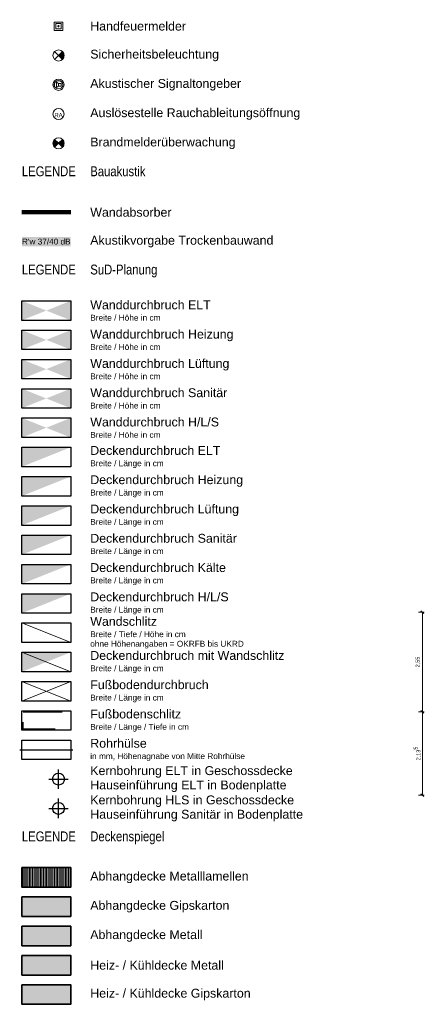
# Model space of a CAD drawing. Header units: metres. Extents: x -49 to 152, y -127 to 99.
# Tile 5 of 177: x 12 to 22, y -51 to -26. Entities that reach past the tile are written whole.
import ezdxf

# ---------------------------------------------------------------- set-up
doc = ezdxf.new("R2010")
doc.units = ezdxf.units.M
doc.header["$PDMODE"] = 1
doc.header["$PDSIZE"] = -2
doc.linetypes.add('gestrichelt - 01', pattern=[1.9999999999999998, 0.9999999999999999, -0.9999999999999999])
doc.linetypes.add('ISO-04 Lang gestrichelt punktiert', pattern=[7.747, 6.095999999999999, -0.7620000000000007, 0.1270000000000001, -0.7620000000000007])
doc.layers.get('0').update_dxf_attribs({"lineweight": 25})
for name, color, linetype, lineweight in [('030_Sonnenschutzarbeiten-BLENDSCHUTZ', 7, 'Continuous', 5), ('_Legende (2D)', 7, 'Continuous', 9), ('_OG 3 - DS (2D)', 7, 'Continuous', 9), ('AV1-Akustikvorgaben-Trennwände', 7, 'Continuous', 5), ('AV1-Brandschutzkonzept-Brandschutzkonzept', 7, 'Continuous', 5), ('Keine', 7, 'Continuous', 9)]:
    doc.layers.add(name, color=color, linetype=linetype, lineweight=lineweight)
doc.layers.add('031_Metallbauarbeiten-350 Lamellendecke DS', color=7, linetype='Continuous', lineweight=35, true_color=0x666666)
doc.layers.add('AV1-Innenwandoberflächen-Akustikabsorber', color=7, linetype='Continuous', lineweight=100, true_color=0xc500dd)
doc.layers.get('0').freeze()
doc.styles.add('Arial', font='arial.ttf')
doc.styles.add('Arial Narrow', font='ARIALN.TTF')
doc.dimstyles.new('COE 50', dxfattribs={"dimtxt": 100.8723958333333, "dimasz": 0.0014138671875, "dimexe": 0.001, "dimexo": 0.009999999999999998, "dimgap": 0.001, "dimtad": 1, "dimdec": 3, "dimtxsty": 'Arial', "dimblk": 'VW_SLASH-3', "dimblk1": 'VW_SLASH-3', "dimblk2": 'VW_SLASH-3', "dimcen": 0, "dimadec": 3, "dimazin": 0, "dimtfac": 0.8, "dimtdec": 3, "dimtix": 1, "dimtmove": 0, "dimatfit": 0, "dimldrblk": 'VW_SLASH-2', "dimfxl": 0.002, "dimfxlon": 1, "dimfrac": 2, "dimtolj": 1, "dimarcsym": 0})

# ---------------------------------------------------------------- blocks, each defined once
blk = doc.blocks.new('VW_SLASH-3')
at = {"color": 0, "linetype": 'ByBlock', "lineweight": -2, "transparency": 16777216}
blk.add_line((0, 0), (-1, 0), dxfattribs=at)
at = {"color": 0, "linetype": 'Continuous', "lineweight": 15, "transparency": 16777216, "flags": 128}
blk.add_lwpolyline([(0.5000919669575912, 0.5000919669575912), (-0.5000919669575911, -0.5000919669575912)], dxfattribs=at)
blk = doc.blocks.new('*D64')
at = {"layer": '030_Sonnenschutzarbeiten-BLENDSCHUTZ', "color": 0, "lineweight": -2}
for p, q in [((21.83575468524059, -41.29200000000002), (21.98575468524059, -41.29200000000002)), ((21.93575468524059, -43.77130664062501), (21.93575468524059, -41.36269335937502)), ((21.83575468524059, -43.84200000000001), (21.98575468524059, -43.84200000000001))]:
    blk.add_line(p, q, dxfattribs=at)
at = {"layer": 'Defpoints', "color": 0}
for p in [(21.55625000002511, -41.29200000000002), (21.93575468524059, -41.29200000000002), (21.74124761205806, -43.84200000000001)]:
    blk.add_point(p, dxfattribs=at)
at = {"layer": '030_Sonnenschutzarbeiten-BLENDSCHUTZ', "color": 0, "lineweight": -2, "xscale": 0.070693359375, "yscale": 0.070693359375, "zscale": 0.070693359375}
for p, rotation in [((21.93575468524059, -41.29200000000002), 90), ((21.93575468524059, -43.84200000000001), 270)]:
    blk.add_blockref('VW_SLASH-3', p, dxfattribs=dict(at, rotation=rotation))
at = {"layer": '030_Sonnenschutzarbeiten-BLENDSCHUTZ', "color": 0, "lineweight": 13, "insert": (21.8251349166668, -42.56700000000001), "char_height": 0.1008723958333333, "attachment_point": 5, "rotation": 90, "style": 'Arial'}
blk.add_mtext('\\A1;2,55', dxfattribs=at)
blk = doc.blocks.new('VW_SLASH-2')
at = {"color": 0, "linetype": 'ByBlock', "lineweight": -2, "transparency": 16777216}
blk.add_line((0, 0), (-1, 0), dxfattribs=at)
at = {"color": 0, "linetype": 'Continuous', "lineweight": 15, "transparency": 16777216, "flags": 128}
blk.add_lwpolyline([(0.5000534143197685, 0.5000534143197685), (-0.5000534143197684, -0.5000534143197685)], dxfattribs=at)
blk = doc.blocks.new('*D65')
at = {"layer": '030_Sonnenschutzarbeiten-BLENDSCHUTZ', "color": 0, "lineweight": -2}
for p, q in [((21.83575468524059, -43.84200000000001), (21.98575468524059, -43.84200000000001)), ((21.93575468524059, -45.90670590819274), (21.93575468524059, -43.91269335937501)), ((21.83575468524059, -45.97739926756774), (21.98575468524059, -45.97739926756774))]:
    blk.add_line(p, q, dxfattribs=at)
at = {"layer": 'Defpoints', "color": 0}
for p in [(21.74124761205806, -43.84200000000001), (21.93575468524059, -43.84200000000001), (21.74124761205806, -45.97739926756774)]:
    blk.add_point(p, dxfattribs=at)
at = {"layer": '030_Sonnenschutzarbeiten-BLENDSCHUTZ', "color": 0, "lineweight": -2, "xscale": 0.070693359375, "yscale": 0.070693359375, "zscale": 0.070693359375}
for p, rotation in [((21.93575468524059, -43.84200000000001), 90), ((21.93575468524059, -45.97739926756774), 270)]:
    blk.add_blockref('VW_SLASH-3', p, dxfattribs=dict(at, rotation=rotation))
at = {"layer": '030_Sonnenschutzarbeiten-BLENDSCHUTZ', "color": 0, "lineweight": 13, "insert": (21.80835725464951, -44.90969963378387), "char_height": 0.1008723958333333, "attachment_point": 5, "rotation": 90, "style": 'Arial'}
blk.add_mtext('\\A1;2,13\\S5^ ;', dxfattribs=at)
blk = doc.blocks.new('Group-914')
at = {"color": 255}
blk.add_wipeout([(12.517011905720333, -26.390487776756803), (12.731388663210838, -26.390487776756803), (12.731388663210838, -26.176111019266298), (12.517011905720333, -26.176111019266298)], dxfattribs=at).dxf.layer = 'AV1-Brandschutzkonzept-Brandschutzkonzept'
at = {"layer": 'AV1-Brandschutzkonzept-Brandschutzkonzept', "color": 1, "true_color": 0xff0000, "flags": 128}
blk.add_lwpolyline([(12.51701190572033, -26.3904877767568), (12.73138866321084, -26.3904877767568), (12.73138866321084, -26.17611101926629), (12.51701190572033, -26.17611101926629)], close=True, dxfattribs=at)
at = {"color": 255}
blk.add_wipeout([(12.5572075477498, -26.35029213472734), (12.691193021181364, -26.35029213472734), (12.691193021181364, -26.21630666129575), (12.5572075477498, -26.21630666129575)], dxfattribs=at).dxf.layer = 'AV1-Brandschutzkonzept-Brandschutzkonzept'
at = {"layer": 'AV1-Brandschutzkonzept-Brandschutzkonzept', "color": 1, "true_color": 0xff0000, "flags": 128}
blk.add_lwpolyline([(12.5572075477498, -26.35029213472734), (12.69119302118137, -26.35029213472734), (12.69119302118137, -26.21630666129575), (12.5572075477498, -26.21630666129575)], close=True, dxfattribs=at)
at = {"color": 255, "lineweight": 5}
blk.add_wipeout([(12.60919391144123, -26.283299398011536), (12.609482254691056, -26.286226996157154), (12.610336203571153, -26.28904208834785), (12.611722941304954, -26.291636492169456), (12.613589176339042, -26.293910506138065), (12.615863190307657, -26.295776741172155), (12.618457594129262, -26.29716347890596), (12.621272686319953, -26.298017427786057), (12.624200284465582, -26.298305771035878), (12.62712788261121, -26.298017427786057), (12.6299429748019, -26.29716347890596), (12.632537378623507, -26.295776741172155), (12.634811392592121, -26.293910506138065), (12.636677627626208, -26.291636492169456), (12.638064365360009, -26.28904208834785), (12.638918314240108, -26.286226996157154), (12.639206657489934, -26.283299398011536), (12.638918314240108, -26.280371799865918), (12.638064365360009, -26.277556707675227), (12.636677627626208, -26.27496230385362), (12.634811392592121, -26.272688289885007), (12.632537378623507, -26.27082205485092), (12.6299429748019, -26.269435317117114), (12.62712788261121, -26.26858136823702), (12.624200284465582, -26.268293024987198), (12.621272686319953, -26.26858136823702), (12.618457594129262, -26.269435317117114), (12.615863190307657, -26.27082205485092), (12.613589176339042, -26.272688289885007), (12.611722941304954, -26.27496230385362), (12.610336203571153, -26.277556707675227), (12.609482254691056, -26.280371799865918)], dxfattribs=at).dxf.layer = 'AV1-Brandschutzkonzept-Brandschutzkonzept'
at = {"layer": 'AV1-Brandschutzkonzept-Brandschutzkonzept', "color": 1, "lineweight": 5, "true_color": 0xff0000, "flags": 128}
blk.add_lwpolyline([(12.60919391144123, -26.28329939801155, 0.4142135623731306), (12.6242002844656, -26.29830577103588, 0.414213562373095), (12.63920665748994, -26.28329939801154, 0.4142135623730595), (12.62420028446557, -26.2682930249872, 0.414213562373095)], format="xyb", close=True, dxfattribs=at)
blk = doc.blocks.new('Group-915')
at = {"color": 255, "linetype": 'Continuous', "lineweight": 9, "transparency": 33554687}
blk.add_wipeout([(12.767057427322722, -27.033299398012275), (12.725215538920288, -27.134314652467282), (12.624200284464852, -27.176156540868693), (12.523185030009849, -27.13431465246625), (12.48134314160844, -27.033299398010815), (12.523185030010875, -26.932284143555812), (12.62420028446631, -26.8904422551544), (12.725215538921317, -26.932284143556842)], dxfattribs=at).dxf.layer = 'AV1-Brandschutzkonzept-Brandschutzkonzept'
at = {"layer": 'AV1-Brandschutzkonzept-Brandschutzkonzept', "linetype": 'Continuous', "lineweight": 0, "transparency": 33554687}
h = blk.add_hatch(color=92, dxfattribs=at)
edge = h.paths.add_edge_path()
edge.add_line((12.62420028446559, -27.03329939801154), (12.72521553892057, -27.13431465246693))
edge.add_arc((12.62420028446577, -27.03329939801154), 0.1428571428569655, 314.9999999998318, 405.0000000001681)
edge.add_line((12.72521553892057, -26.93228414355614), (12.62420028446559, -27.03329939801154))
at = {"layer": 'AV1-Brandschutzkonzept-Brandschutzkonzept', "color": 92, "linetype": 'Continuous', "lineweight": 9, "transparency": 33554687}
for p, q in [((12.52318503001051, -27.13431465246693), (12.72521553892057, -26.93228414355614)), ((12.72521553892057, -27.13431465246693), (12.52318503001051, -26.93228414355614))]:
    blk.add_line(p, q, dxfattribs=at)
at = {"layer": 'AV1-Brandschutzkonzept-Brandschutzkonzept', "color": 92, "linetype": 'Continuous', "lineweight": 9, "transparency": 33554687, "flags": 128}
blk.add_lwpolyline([(12.62420028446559, -27.03329939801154), (12.72521553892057, -27.13431465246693, 0.4142135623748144), (12.72521553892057, -26.93228414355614)], format="xyb", close=True, dxfattribs=at)
at = {"layer": 'AV1-Brandschutzkonzept-Brandschutzkonzept', "color": 92, "linetype": 'Continuous', "lineweight": 9, "transparency": 33554687}
blk.add_circle((12.62420028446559, -27.03329939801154), 0.1428571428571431, dxfattribs=at)
blk = doc.blocks.new('Group-916')
at = {"color": 255, "linetype": 'Continuous', "lineweight": 9, "transparency": 33554687}
blk.add_wipeout([(12.767057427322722, -27.783299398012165), (12.725215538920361, -27.8843146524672), (12.624200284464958, -27.92615654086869), (12.52318503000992, -27.88431465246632), (12.48134314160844, -27.78329939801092), (12.523185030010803, -27.682284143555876), (12.624200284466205, -27.640442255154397), (12.725215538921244, -27.682284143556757)], dxfattribs=at).dxf.layer = 'AV1-Brandschutzkonzept-Brandschutzkonzept'
at = {"layer": 'AV1-Brandschutzkonzept-Brandschutzkonzept', "color": 1, "linetype": 'Continuous', "lineweight": 9, "true_color": 0xff0000, "transparency": 33554687}
blk.add_circle((12.62420028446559, -27.78329939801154), 0.1428571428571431, dxfattribs=at)
at = {"color": 255, "linetype": 'Continuous', "lineweight": 9, "transparency": 33554687}
blk.add_wipeout([(12.727393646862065, -27.754477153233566), (12.717549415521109, -27.83588771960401), (12.653022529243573, -27.886492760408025), (12.57161196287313, -27.876648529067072), (12.521006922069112, -27.812121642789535), (12.530851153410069, -27.730711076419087), (12.595378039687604, -27.680106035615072), (12.676788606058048, -27.689950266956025)], dxfattribs=at).dxf.layer = 'AV1-Brandschutzkonzept-Brandschutzkonzept'
at = {"layer": 'AV1-Brandschutzkonzept-Brandschutzkonzept', "color": 1, "linetype": 'Continuous', "lineweight": 9, "true_color": 0xff0000, "transparency": 33554687}
blk.add_circle((12.62420028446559, -27.78329939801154), 0.1071428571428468, dxfattribs=at)
at = {"color": 255, "linetype": 'Continuous', "lineweight": 9, "transparency": 33554687}
blk.add_wipeout([(12.62420028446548, -27.74921587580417), (12.69236732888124, -27.74921587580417), (12.69236732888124, -27.817382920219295), (12.62420028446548, -27.817382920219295)], dxfattribs=at).dxf.layer = 'AV1-Brandschutzkonzept-Brandschutzkonzept'
at = {"layer": 'AV1-Brandschutzkonzept-Brandschutzkonzept', "color": 1, "linetype": 'Continuous', "lineweight": 9, "true_color": 0xff0000, "transparency": 33554687, "flags": 128}
blk.add_lwpolyline([(12.62420028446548, -27.74921587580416), (12.69236732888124, -27.74921587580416), (12.69236732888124, -27.81738292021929), (12.62420028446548, -27.81738292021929)], close=True, dxfattribs=at)
at = {"color": 255, "linetype": 'Continuous', "lineweight": 9, "transparency": 33554687}
blk.add_wipeout([(12.624200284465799, -27.7492158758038), (12.573075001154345, -27.715132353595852), (12.57307500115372, -27.85146644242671), (12.624200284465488, -27.817382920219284)], dxfattribs=at).dxf.layer = 'AV1-Brandschutzkonzept-Brandschutzkonzept'
at = {"layer": 'AV1-Brandschutzkonzept-Brandschutzkonzept', "color": 1, "linetype": 'Continuous', "lineweight": 9, "true_color": 0xff0000, "transparency": 33554687, "flags": 128}
blk.add_lwpolyline([(12.6242002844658, -27.7492158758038), (12.57307500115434, -27.71513235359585), (12.57307500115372, -27.85146644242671), (12.62420028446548, -27.81738292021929)], close=True, dxfattribs=at)
blk = doc.blocks.new('Group-917')
at = {"layer": 'AV1-Brandschutzkonzept-Brandschutzkonzept', "color": 7}
blk.add_blockref('Group-916', (0, 0), dxfattribs=at)
blk = doc.blocks.new('Group-918')
at = {"color": 255, "linetype": 'Continuous', "lineweight": 9, "transparency": 33554687}
blk.add_wipeout([(12.767057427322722, -28.53329939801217), (12.725215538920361, -28.634314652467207), (12.624200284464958, -28.676156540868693), (12.52318503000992, -28.634314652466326), (12.48134314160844, -28.533299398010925), (12.523185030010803, -28.43228414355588), (12.624200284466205, -28.3904422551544), (12.725215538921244, -28.43228414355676)], dxfattribs=at).dxf.layer = 'AV1-Brandschutzkonzept-Brandschutzkonzept'
at = {"layer": 'AV1-Brandschutzkonzept-Brandschutzkonzept', "color": 1, "linetype": 'Continuous', "lineweight": 9, "true_color": 0xff0000, "transparency": 33554687}
blk.add_circle((12.62420028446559, -28.53329939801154), 0.1428571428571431, dxfattribs=at)
at = {"layer": 'AV1-Brandschutzkonzept-Brandschutzkonzept', "insert": (12.62420028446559, -28.61523298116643), "char_height": 0.1080004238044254, "attachment_point": 8, "line_spacing_factor": 0.9681279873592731, "style": 'Arial'}
blk.add_mtext('RA', dxfattribs=at)
blk = doc.blocks.new('Group-919')
at = {"layer": 'AV1-Brandschutzkonzept-Brandschutzkonzept', "color": 7}
blk.add_blockref('Group-918', (0, 0), dxfattribs=at)
blk = doc.blocks.new('Group-920')
at = {"color": 255, "linetype": 'Continuous', "lineweight": 9, "transparency": 33554687}
blk.add_wipeout([(12.767057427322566, -29.28329939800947), (12.725215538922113, -29.384314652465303), (12.624200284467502, -29.426156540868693), (12.523185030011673, -29.384314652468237), (12.48134314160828, -29.28329939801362), (12.523185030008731, -29.182284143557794), (12.624200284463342, -29.1404422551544), (12.725215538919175, -29.182284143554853)], dxfattribs=at).dxf.layer = 'AV1-Brandschutzkonzept-Brandschutzkonzept'
at = {"layer": 'AV1-Brandschutzkonzept-Brandschutzkonzept', "linetype": 'Continuous', "lineweight": 0, "true_color": 0xff0000, "transparency": 33554687}
h = blk.add_hatch(color=1, dxfattribs=at)
edge = h.paths.add_edge_path()
edge.add_line((12.62420028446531, -29.28329939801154), (12.52318503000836, -29.38431465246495))
edge.add_arc((12.62420028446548, -29.28329939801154), 0.1428571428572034, 134.9999999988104, 224.9999999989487, ccw=False)
edge.add_line((12.52318503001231, -29.18228414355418), (12.62420028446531, -29.28329939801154))
h = blk.add_hatch(color=1, dxfattribs=at)
edge = h.paths.add_edge_path()
edge.add_line((12.62420028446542, -29.28329939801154), (12.72521553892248, -29.38431465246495))
edge.add_arc((12.62420028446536, -29.28329939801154), 0.1428571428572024, 315.0000000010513, 405.0000000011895)
edge.add_line((12.72521553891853, -29.18228414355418), (12.62420028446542, -29.28329939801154))
at = {"layer": 'AV1-Brandschutzkonzept-Brandschutzkonzept', "color": 1, "linetype": 'Continuous', "lineweight": 9, "true_color": 0xff0000, "transparency": 33554687, "flags": 128}
for points in [[(12.62420028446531, -29.28329939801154), (12.52318503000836, -29.38431465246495, -0.4142135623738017), (12.52318503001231, -29.18228414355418)], [(12.62420028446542, -29.28329939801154), (12.72521553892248, -29.38431465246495, 0.4142135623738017), (12.72521553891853, -29.18228414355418)]]:
    blk.add_lwpolyline(points, format="xyb", close=True, dxfattribs=at)
at = {"layer": 'AV1-Brandschutzkonzept-Brandschutzkonzept', "color": 1, "linetype": 'Continuous', "lineweight": 9, "true_color": 0xff0000, "transparency": 33554687}
blk.add_circle((12.62420028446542, -29.28329939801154), 0.1428571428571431, dxfattribs=at)
blk = doc.blocks.new('Group-984')
at = {"layer": 'Keine', "color": 212, "linetype": 'Continuous'}
for points in [[(11.68670028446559, -33.81671449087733), (12.31170028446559, -33.56671449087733), (11.68670028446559, -33.31671449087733)], [(12.31170028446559, -33.56671449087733), (12.93670028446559, -33.31671449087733), (12.93670028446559, -33.81671449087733)]]:
    blk.add_solid(points, dxfattribs=at)
blk = doc.blocks.new('Group-985')
at = {"layer": 'Keine', "color": 212, "linetype": 'Continuous'}
blk.add_solid([(11.68670028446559, -37.56671449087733), (12.93670028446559, -37.06671449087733), (11.68670028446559, -37.06671449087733)], dxfattribs=at)
blk = doc.blocks.new('Group-986')
at = {"layer": 'Keine', "color": 212, "lineweight": 9, "flags": 128}
blk.add_lwpolyline([(12.93670028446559, -42.06671449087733), (11.68670028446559, -41.56671449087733), (12.93670028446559, -41.56671449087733)], close=True, dxfattribs=at)
blk = doc.blocks.new('Group-987')
at = {"layer": 'Keine', "color": 212, "lineweight": 9, "flags": 128}
blk.add_lwpolyline([(12.93670028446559, -42.81671449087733), (11.68670028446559, -42.31671449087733), (12.93670028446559, -42.31671449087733)], close=True, dxfattribs=at)
at = {"layer": 'Keine', "color": 212, "lineweight": 9}
blk.add_solid([(11.68670028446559, -42.81671449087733), (12.93670028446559, -42.31671449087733), (11.68670028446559, -42.31671449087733)], dxfattribs=at)
blk = doc.blocks.new('Group-988')
at = {"layer": 'Keine', "color": 212, "lineweight": 9, "flags": 128}
for points in [[(12.93670028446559, -43.56671449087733), (11.68670028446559, -43.06671449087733), (12.93670028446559, -43.06671449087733)], [(11.68670028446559, -43.56671449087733), (12.93670028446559, -43.06671449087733), (11.68670028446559, -43.06671449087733)]]:
    blk.add_lwpolyline(points, close=True, dxfattribs=at)
blk = doc.blocks.new('Group-989')
at = {"layer": 'Keine', "color": 15, "linetype": 'Continuous'}
for points in [[(11.68670028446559, -34.56671449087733), (12.31170028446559, -34.31671449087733), (11.68670028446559, -34.06671449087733)], [(12.31170028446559, -34.31671449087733), (12.93670028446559, -34.06671449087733), (12.93670028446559, -34.56671449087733)]]:
    blk.add_solid(points, dxfattribs=at)
blk = doc.blocks.new('Group-990')
at = {"layer": 'Keine', "color": 85, "linetype": 'Continuous'}
for points in [[(11.68670028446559, -35.31671449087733), (12.31170028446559, -35.06671449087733), (11.68670028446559, -34.81671449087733)], [(12.31170028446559, -35.06671449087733), (12.93670028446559, -34.81671449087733), (12.93670028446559, -35.31671449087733)]]:
    blk.add_solid(points, dxfattribs=at)
blk = doc.blocks.new('Group-991')
at = {"layer": 'Keine', "color": 165, "linetype": 'Continuous'}
for points in [[(11.68670028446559, -36.06671449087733), (12.31170028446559, -35.81671449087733), (11.68670028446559, -35.56671449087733)], [(12.31170028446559, -35.81671449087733), (12.93670028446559, -35.56671449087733), (12.93670028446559, -36.06671449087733)]]:
    blk.add_solid(points, dxfattribs=at)
blk = doc.blocks.new('Group-992')
at = {"layer": 'Keine', "color": 15, "linetype": 'Continuous'}
blk.add_solid([(11.68670028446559, -38.31671449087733), (12.93670028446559, -37.81671449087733), (11.68670028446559, -37.81671449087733)], dxfattribs=at)
blk = doc.blocks.new('Group-993')
at = {"layer": 'Keine', "color": 85, "linetype": 'Continuous'}
blk.add_solid([(11.68670028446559, -39.06671449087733), (12.93670028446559, -38.56671449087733), (11.68670028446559, -38.56671449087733)], dxfattribs=at)
blk = doc.blocks.new('Group-994')
at = {"layer": 'Keine', "color": 165, "linetype": 'Continuous'}
blk.add_solid([(11.68670028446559, -39.81671449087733), (12.93670028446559, -39.31671449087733), (11.68670028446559, -39.31671449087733)], dxfattribs=at)
blk = doc.blocks.new('Group-995')
at = {"layer": 'Keine', "color": 7, "linetype": 'Continuous'}
for points in [[(11.68670028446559, -36.81671449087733), (12.31170028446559, -36.56671449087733), (11.68670028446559, -36.31671449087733)], [(12.31170028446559, -36.56671449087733), (12.93670028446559, -36.31671449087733), (12.93670028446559, -36.81671449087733)]]:
    blk.add_solid(points, dxfattribs=at)
blk = doc.blocks.new('Group-996')
at = {"layer": 'Keine', "color": 7, "linetype": 'Continuous'}
blk.add_solid([(11.68670028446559, -41.31671449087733), (12.93670028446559, -40.81671449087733), (11.68670028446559, -40.81671449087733)], dxfattribs=at)
blk = doc.blocks.new('Group-997')
at = {"layer": 'Keine', "color": 143, "linetype": 'Continuous'}
blk.add_solid([(11.68670028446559, -40.56671449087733), (12.93670028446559, -40.06671449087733), (11.68670028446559, -40.06671449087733)], dxfattribs=at)
blk = doc.blocks.new('Legende (2D)')
at = {"layer": '031_Metallbauarbeiten-350 Lamellendecke DS', "linetype": 'Continuous', "lineweight": 0, "transparency": 33554508}
for color, points in [(254, [(11.68670028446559, -47.83342203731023), (12.93670028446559, -47.83342203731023), (12.93670028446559, -48.33342203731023), (11.68670028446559, -48.33342203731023)]), (106, [(11.68670028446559, -48.58342203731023), (12.93670028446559, -48.58342203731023), (12.93670028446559, -49.08342203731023), (11.68670028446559, -49.08342203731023)]), (254, [(11.68670028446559, -49.33342203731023), (12.93670028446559, -49.33342203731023), (12.93670028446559, -49.83342203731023), (11.68670028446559, -49.83342203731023)])]:
    blk.add_hatch(color=color, dxfattribs=at).paths.add_polyline_path(points)
at = {"layer": '031_Metallbauarbeiten-350 Lamellendecke DS', "linetype": 'Continuous', "lineweight": 9, "transparency": 33554508}
h = blk.add_hatch(dxfattribs=at)
h.set_pattern_fill('Lamellendecke', color=252, style=0, pattern_type=2)
h.set_pattern_definition([(90, (0, 0), (0.04000000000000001, 0), [])])
h.paths.add_polyline_path([(11.68670028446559, -47.83342203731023), (12.93670028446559, -47.83342203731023), (12.93670028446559, -48.33342203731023), (11.68670028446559, -48.33342203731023)])
at = {"layer": '031_Metallbauarbeiten-350 Lamellendecke DS', "linetype": 'Continuous', "lineweight": 0, "transparency": 33554470}
blk.add_hatch(color=165, dxfattribs=at).paths.add_polyline_path([(11.68670028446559, -50.08342203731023), (12.93670028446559, -50.08342203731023), (12.93670028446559, -50.58342203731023), (11.68670028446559, -50.58342203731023)])
at = {"layer": '031_Metallbauarbeiten-350 Lamellendecke DS', "linetype": 'Continuous', "lineweight": 0, "transparency": 33554483}
blk.add_hatch(color=55, dxfattribs=at).paths.add_polyline_path([(11.68670028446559, -50.83342203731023), (12.93670028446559, -50.83342203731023), (12.93670028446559, -51.33342203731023), (11.68670028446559, -51.33342203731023)])
at = {"layer": '031_Metallbauarbeiten-350 Lamellendecke DS', "color": 251, "linetype": 'Continuous', "lineweight": 35, "transparency": 33554687, "flags": 128}
for points in [[(11.68670028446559, -47.83342203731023), (12.93670028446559, -47.83342203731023), (12.93670028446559, -48.33342203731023), (11.68670028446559, -48.33342203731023)], [(11.68670028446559, -49.33342203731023), (12.93670028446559, -49.33342203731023), (12.93670028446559, -49.83342203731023), (11.68670028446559, -49.83342203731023)], [(11.68670028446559, -50.08342203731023), (12.93670028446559, -50.08342203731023), (12.93670028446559, -50.58342203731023), (11.68670028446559, -50.58342203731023)], [(11.68670028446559, -50.83342203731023), (12.93670028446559, -50.83342203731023), (12.93670028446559, -51.33342203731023), (11.68670028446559, -51.33342203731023)]]:
    blk.add_lwpolyline(points, close=True, dxfattribs=at)
at = {"layer": '031_Metallbauarbeiten-350 Lamellendecke DS', "color": 106, "linetype": 'Continuous', "lineweight": 35, "transparency": 33554687, "flags": 128}
blk.add_lwpolyline([(11.68670028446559, -48.58342203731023), (12.93670028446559, -48.58342203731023), (12.93670028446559, -49.08342203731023), (11.68670028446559, -49.08342203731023)], close=True, dxfattribs=at)
at = {"layer": 'AV1-Akustikvorgaben-Trennwände', "color": 7}
blk.add_solid([(11.686143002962, -31.9211338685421), (12.93670028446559, -31.9211338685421), (11.686143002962, -31.67888002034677), (12.93670028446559, -31.67888002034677)], dxfattribs=at)
blk.add_solid([(11.686143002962, -31.9211338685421), (12.93670028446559, -31.9211338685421), (11.686143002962, -31.67888002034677), (12.93670028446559, -31.67888002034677)], dxfattribs=at)
at = {"layer": 'AV1-Innenwandoberflächen-Akustikabsorber'}
blk.add_line((11.68670028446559, -31.05000694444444), (12.93670028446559, -31.05000694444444), dxfattribs=at)
at = {"layer": 'AV1-Brandschutzkonzept-Brandschutzkonzept', "color": 7, "transparency": 33554687}
for name in ['Group-914', 'Group-915', 'Group-917', 'Group-919', 'Group-920']:
    blk.add_blockref(name, (0, 0), dxfattribs=at)
at = {"layer": 'AV1-Akustikvorgaben-Trennwände', "insert": (12.31142164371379, -31.80000694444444), "char_height": 0.1505857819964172, "attachment_point": 5, "line_spacing_factor": 0.9695403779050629, "style": 'Arial'}
blk.add_mtext("R'w 37/40 dB", dxfattribs=at)
at = {"layer": 'AV1-Brandschutzkonzept-Brandschutzkonzept', "color": 7, "transparency": 33554687, "char_height": 0.226962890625, "attachment_point": 4, "line_spacing_factor": 0.9691223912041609, "style": 'Arial'}
for s, insert in [('Handfeuermelder', (13.43670028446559, -26.28329939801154)), ('Sicherheitsbeleuchtung', (13.43670028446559, -27.03329939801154)), ('Akustischer Signaltongeber', (13.43670028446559, -27.78329939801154)), ('Auslösestelle Rauchableitungsöffnung', (13.43670028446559, -28.53329939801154)), ('Brandmelderüberwachung', (13.43670028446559, -29.28329939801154)), ('Wandabsorber', (13.43670028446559, -31.05000694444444)), ('Akustikvorgabe Trockenbauwand', (13.43670028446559, -31.80000694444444))]:
    blk.add_mtext(s, dxfattribs=dict(at, insert=insert))
at = {"layer": 'Keine', "color": 7, "transparency": 33554687}
for s, insert, char_height, attachment_point, line_spacing_factor, style in [('LEGENDE', (11.68670028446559, -29.87308706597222), 0.2521809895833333, 1, 0.9665942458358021, 'Arial Narrow'), ('LEGENDE', (11.68670028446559, -32.38979461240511), 0.2521809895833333, 1, 0.9665942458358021, 'Arial Narrow'), ('Wanddurchbruch ELT\\P{\\H0.6667x;Breite / Höhe in cm}', (13.43670028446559, -33.56671449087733), 0.226962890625, 4, 0.9691223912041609, 'Arial'), ('Wanddurchbruch Heizung\\P{\\H0.6667x;Breite / Höhe in cm}', (13.43670028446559, -34.31671449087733), 0.226962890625, 4, 0.9691223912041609, 'Arial'), ('Wanddurchbruch Lüftung\\P{\\H0.6667x;Breite / Höhe in cm}', (13.43670028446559, -35.06671449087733), 0.226962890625, 4, 0.9691223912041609, 'Arial'), ('Wanddurchbruch Sanitär\\P{\\H0.6667x;Breite / Höhe in cm}', (13.43670028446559, -35.81671449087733), 0.226962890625, 4, 0.9691223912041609, 'Arial'), ('Wanddurchbruch H/L/S\\P{\\H0.6667x;Breite / Höhe in cm}', (13.43670028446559, -36.56671449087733), 0.226962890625, 4, 0.9691223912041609, 'Arial'), ('Deckendurchbruch ELT\\P{\\H0.6667x;Breite / Länge in cm}', (13.43670028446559, -37.31671449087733), 0.226962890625, 4, 0.9691223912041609, 'Arial'), ('Deckendurchbruch Heizung\\P{\\H0.6667x;Breite / Länge in cm}', (13.43670028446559, -38.06671449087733), 0.226962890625, 4, 0.9691223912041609, 'Arial'), ('Deckendurchbruch Lüftung\\P{\\H0.6667x;Breite / Länge in cm}', (13.43670028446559, -38.81671449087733), 0.226962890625, 4, 0.9691223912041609, 'Arial'), ('Deckendurchbruch Sanitär\\P{\\H0.6667x;Breite / Länge in cm}', (13.43670028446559, -39.56671449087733), 0.226962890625, 4, 0.9691223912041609, 'Arial'), ('Deckendurchbruch Kälte\\P{\\H0.6667x;Breite / Länge in cm}', (13.43670028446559, -40.31671449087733), 0.226962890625, 4, 0.9691223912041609, 'Arial'), ('Deckendurchbruch H/L/S\\P{\\H0.6667x;Breite / Länge in cm}', (13.43670028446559, -41.06671449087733), 0.226962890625, 4, 0.9691223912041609, 'Arial'), ('Wandschlitz\\P{\\H0.6667x;Breite / Tiefe / Höhe in cm\\Pohne Höhenangaben = OKRFB bis UKRD}', (13.43670028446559, -41.81671449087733), 0.226962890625, 4, 0.9691223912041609, 'Arial'), ('Deckendurchbruch mit Wandschlitz\\P{\\H0.6667x;Breite / Länge in cm}', (13.43670028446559, -42.56671449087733), 0.226962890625, 4, 0.9691223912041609, 'Arial'), ('Fußbodendurchbruch\\P{\\H0.6667x;Breite / Länge in cm}', (13.43670028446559, -43.31671449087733), 0.226962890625, 4, 0.9691223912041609, 'Arial'), ('Fußbodenschlitz\\P{\\H0.6667x;Breite / Länge / Tiefe in cm}', (13.43670028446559, -44.06671449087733), 0.226962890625, 4, 0.9691223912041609, 'Arial'), ('Rohrhülse\\P{\\H0.6667x;in mm, Höhenagnabe von Mitte Rohrhülse}', (13.43670028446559, -44.81671449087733), 0.226962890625, 4, 0.9691223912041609, 'Arial'), ('Kernbohrung ELT in Geschossdecke\\PHauseinführung ELT in Bodenplatte', (13.43670028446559, -45.56671449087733), 0.226962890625, 4, 0.9691223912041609, 'Arial'), ('Kernbohrung HLS in Geschossdecke\\PHauseinführung Sanitär in Bodenplatte', (13.43670028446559, -46.31671449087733), 0.226962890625, 4, 0.9691223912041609, 'Arial'), ('LEGENDE', (11.68670028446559, -46.906502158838), 0.2521809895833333, 1, 0.9665942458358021, 'Arial Narrow'), ('Abhangdecke Metalllamellen', (13.43670028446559, -48.08342203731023), 0.226962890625, 4, 0.9691223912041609, 'Arial'), ('Abhangdecke Gipskarton', (13.43670028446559, -48.83342203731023), 0.226962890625, 4, 0.9691223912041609, 'Arial'), ('Abhangdecke Metall', (13.43670028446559, -49.58342203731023), 0.226962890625, 4, 0.9691223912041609, 'Arial'), ('Heiz- / Kühldecke Metall', (13.43670028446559, -50.33342203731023), 0.226962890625, 4, 0.9691223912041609, 'Arial'), ('Heiz- / Kühldecke Gipskarton', (13.43670028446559, -51.08342203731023), 0.226962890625, 4, 0.9691223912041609, 'Arial')]:
    blk.add_mtext(s, dxfattribs=dict(at, insert=insert, char_height=char_height, attachment_point=attachment_point, line_spacing_factor=line_spacing_factor, style=style))
at = {"layer": 'Keine', "color": 253, "transparency": 33554687, "char_height": 0.2521809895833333, "attachment_point": 1, "line_spacing_factor": 0.9665942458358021, "style": 'Arial Narrow'}
for s, insert in [('Bauakustik', (13.43670028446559, -29.87308706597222)), ('SuD-Planung', (13.43670028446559, -32.38979461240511)), ('Deckenspiegel', (13.43670028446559, -46.906502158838))]:
    blk.add_mtext(s, dxfattribs=dict(at, insert=insert))
at = {"color": 255, "linetype": 'Continuous', "lineweight": 25, "transparency": 33554687}
for points in [[(11.68670028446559, -33.31671449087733), (12.93670028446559, -33.31671449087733), (12.93670028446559, -33.816714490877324), (11.68670028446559, -33.816714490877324)], [(11.68670028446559, -34.06671449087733), (12.93670028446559, -34.06671449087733), (12.93670028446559, -34.56671449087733), (11.68670028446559, -34.56671449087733)], [(11.68670028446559, -34.81671449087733), (12.93670028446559, -34.81671449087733), (12.93670028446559, -35.31671449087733), (11.68670028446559, -35.31671449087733)], [(11.68670028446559, -35.56671449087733), (12.93670028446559, -35.56671449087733), (12.93670028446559, -36.06671449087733), (11.68670028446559, -36.06671449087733)], [(11.68670028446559, -36.31671449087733), (12.93670028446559, -36.31671449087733), (12.93670028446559, -36.81671449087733), (11.68670028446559, -36.81671449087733)], [(11.68670028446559, -37.06671449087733), (12.93670028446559, -37.06671449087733), (12.93670028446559, -37.566714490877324), (11.68670028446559, -37.566714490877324)], [(11.68670028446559, -37.81671449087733), (12.93670028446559, -37.81671449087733), (12.93670028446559, -38.31671449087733), (11.68670028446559, -38.31671449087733)], [(11.68670028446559, -38.56671449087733), (12.93670028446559, -38.56671449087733), (12.93670028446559, -39.06671449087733), (11.68670028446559, -39.06671449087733)], [(11.68670028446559, -39.31671449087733), (12.93670028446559, -39.31671449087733), (12.93670028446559, -39.81671449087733), (11.68670028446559, -39.81671449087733)], [(11.68670028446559, -40.06671449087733), (12.93670028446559, -40.06671449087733), (12.93670028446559, -40.566714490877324), (11.68670028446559, -40.566714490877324)], [(11.68670028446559, -40.81671449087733), (12.93670028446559, -40.81671449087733), (12.93670028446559, -41.31671449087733), (11.68670028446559, -41.31671449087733)], [(11.68670028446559, -41.56671449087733), (12.93670028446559, -41.56671449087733), (12.93670028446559, -42.06671449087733), (11.68670028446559, -42.06671449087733)], [(11.68670028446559, -42.31671449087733), (12.93670028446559, -42.31671449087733), (12.93670028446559, -42.81671449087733), (11.68670028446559, -42.81671449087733)], [(11.68670028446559, -43.066714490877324), (12.93670028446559, -43.066714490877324), (12.93670028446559, -43.56671449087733), (11.68670028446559, -43.56671449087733)], [(11.68670028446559, -43.81671449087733), (12.93670028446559, -43.81671449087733), (12.93670028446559, -44.31671449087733), (11.68670028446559, -44.31671449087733)], [(11.68670028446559, -44.56671449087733), (12.93670028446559, -44.56671449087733), (12.93670028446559, -45.06671449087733), (11.68670028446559, -45.06671449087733)], [(12.624200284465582, -45.41435165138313), (12.731937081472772, -45.45897769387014), (12.776563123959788, -45.56671449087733), (12.731937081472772, -45.67445128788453), (12.624200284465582, -45.71907733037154), (12.516463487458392, -45.67445128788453), (12.471837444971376, -45.56671449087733), (12.516463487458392, -45.45897769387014)], [(12.624200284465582, -46.16435165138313), (12.731937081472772, -46.20897769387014), (12.776563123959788, -46.31671449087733), (12.731937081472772, -46.42445128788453), (12.624200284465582, -46.46907733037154), (12.516463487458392, -46.42445128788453), (12.471837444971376, -46.31671449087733), (12.516463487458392, -46.20897769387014)]]:
    blk.add_wipeout(points, dxfattribs=at).dxf.layer = 'Keine'
at = {"layer": 'Keine', "color": 212, "linetype": 'ISO-04 Lang gestrichelt punktiert', "lineweight": 25, "transparency": 33554687}
blk.add_line((11.63097319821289, -44.81671449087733), (12.99242737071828, -44.81671449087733), dxfattribs=at)
at = {"layer": 'Keine', "color": 212, "linetype": 'Continuous', "lineweight": 25, "transparency": 33554687}
for p, q in [((12.62420028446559, -45.81671449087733), (12.62420028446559, -45.31671449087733)), ((12.37420028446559, -45.56671449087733), (12.87420028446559, -45.56671449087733))]:
    blk.add_line(p, q, dxfattribs=at)
at = {"layer": 'Keine', "color": 165, "linetype": 'Continuous', "lineweight": 25, "transparency": 33554687}
for p, q in [((12.62420028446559, -46.56671449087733), (12.62420028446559, -46.06671449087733)), ((12.37420028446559, -46.31671449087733), (12.87420028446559, -46.31671449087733))]:
    blk.add_line(p, q, dxfattribs=at)
at = {"layer": 'Keine', "color": 212, "linetype": 'Continuous', "lineweight": 25, "transparency": 33554687, "flags": 128}
for points in [[(11.68670028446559, -33.31671449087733), (12.93670028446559, -33.31671449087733), (12.93670028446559, -33.81671449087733), (11.68670028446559, -33.81671449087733)], [(11.68670028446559, -37.06671449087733), (12.93670028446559, -37.06671449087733), (12.93670028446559, -37.56671449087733), (11.68670028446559, -37.56671449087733)], [(11.68670028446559, -41.56671449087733), (12.93670028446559, -41.56671449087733), (12.93670028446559, -42.06671449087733), (11.68670028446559, -42.06671449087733)], [(11.68670028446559, -42.31671449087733), (12.93670028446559, -42.31671449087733), (12.93670028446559, -42.81671449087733), (11.68670028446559, -42.81671449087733)], [(11.68670028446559, -43.06671449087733), (12.93670028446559, -43.06671449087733), (12.93670028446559, -43.56671449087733), (11.68670028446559, -43.56671449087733)], [(11.68670028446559, -43.81671449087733), (12.93670028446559, -43.81671449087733), (12.93670028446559, -44.31671449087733), (11.68670028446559, -44.31671449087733)], [(11.68670028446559, -44.56671449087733), (12.93670028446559, -44.56671449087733), (12.93670028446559, -45.06671449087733), (11.68670028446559, -45.06671449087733)]]:
    blk.add_lwpolyline(points, close=True, dxfattribs=at)
at = {"layer": 'Keine', "color": 15, "linetype": 'Continuous', "lineweight": 25, "transparency": 33554687, "flags": 128}
for points in [[(11.68670028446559, -34.06671449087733), (12.93670028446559, -34.06671449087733), (12.93670028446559, -34.56671449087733), (11.68670028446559, -34.56671449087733)], [(11.68670028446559, -37.81671449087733), (12.93670028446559, -37.81671449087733), (12.93670028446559, -38.31671449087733), (11.68670028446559, -38.31671449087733)]]:
    blk.add_lwpolyline(points, close=True, dxfattribs=at)
at = {"layer": 'Keine', "color": 85, "linetype": 'Continuous', "lineweight": 25, "transparency": 33554687, "flags": 128}
for points in [[(11.68670028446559, -34.81671449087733), (12.93670028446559, -34.81671449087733), (12.93670028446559, -35.31671449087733), (11.68670028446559, -35.31671449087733)], [(11.68670028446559, -38.56671449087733), (12.93670028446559, -38.56671449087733), (12.93670028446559, -39.06671449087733), (11.68670028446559, -39.06671449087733)]]:
    blk.add_lwpolyline(points, close=True, dxfattribs=at)
at = {"layer": 'Keine', "color": 165, "linetype": 'Continuous', "lineweight": 25, "transparency": 33554687, "flags": 128}
for points in [[(11.68670028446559, -35.56671449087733), (12.93670028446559, -35.56671449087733), (12.93670028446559, -36.06671449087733), (11.68670028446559, -36.06671449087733)], [(11.68670028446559, -39.31671449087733), (12.93670028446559, -39.31671449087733), (12.93670028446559, -39.81671449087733), (11.68670028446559, -39.81671449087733)]]:
    blk.add_lwpolyline(points, close=True, dxfattribs=at)
at = {"layer": 'Keine', "color": 7, "linetype": 'Continuous', "lineweight": 25, "transparency": 33554687, "flags": 128}
for points in [[(11.68670028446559, -36.31671449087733), (12.93670028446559, -36.31671449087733), (12.93670028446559, -36.81671449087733), (11.68670028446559, -36.81671449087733)], [(11.68670028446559, -40.81671449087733), (12.93670028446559, -40.81671449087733), (12.93670028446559, -41.31671449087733), (11.68670028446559, -41.31671449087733)]]:
    blk.add_lwpolyline(points, close=True, dxfattribs=at)
at = {"layer": 'Keine', "color": 143, "linetype": 'Continuous', "lineweight": 25, "transparency": 33554687, "flags": 128}
blk.add_lwpolyline([(11.68670028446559, -40.06671449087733), (12.93670028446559, -40.06671449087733), (12.93670028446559, -40.56671449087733), (11.68670028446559, -40.56671449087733)], close=True, dxfattribs=at)
at = {"layer": 'Keine', "color": 212, "linetype": 'Continuous', "lineweight": 25, "transparency": 33554687}
blk.add_circle((12.62420028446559, -45.56671449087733), 0.1523628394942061, dxfattribs=at)
at = {"layer": 'Keine', "color": 165, "linetype": 'Continuous', "lineweight": 25, "transparency": 33554687}
blk.add_circle((12.62420028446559, -46.31671449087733), 0.1523628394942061, dxfattribs=at)
at = {"layer": 'Keine', "color": 7}
for name in ['Group-984', 'Group-985', 'Group-992', 'Group-993', 'Group-994', 'Group-997', 'Group-996', 'Group-986', 'Group-987', 'Group-988']:
    blk.add_blockref(name, (0, 0), dxfattribs=at)
at = {"layer": 'Keine', "color": 15}
blk.add_blockref('Group-989', (0, 0), dxfattribs=at)
at = {"layer": 'Keine', "color": 85}
blk.add_blockref('Group-990', (0, 0), dxfattribs=at)
at = {"layer": 'Keine', "color": 165}
for name in ['Group-991', 'Group-995']:
    blk.add_blockref(name, (0, 0), dxfattribs=at)
at = {"color": 255, "linetype": 'gestrichelt - 01', "lineweight": 25, "transparency": 33554687}
blk.add_wipeout([(11.71670028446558, -43.846714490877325), (12.90670028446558, -43.846714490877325), (12.90670028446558, -44.28671449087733), (11.71670028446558, -44.28671449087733)], dxfattribs=at).dxf.layer = 'Keine'
at = {"layer": 'Keine', "color": 212, "linetype": 'gestrichelt - 01', "lineweight": 25, "transparency": 33554687, "flags": 128}
blk.add_lwpolyline([(11.71670028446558, -43.84671449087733), (12.90670028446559, -43.84671449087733), (12.90670028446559, -44.28671449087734), (11.71670028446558, -44.28671449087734)], close=True, dxfattribs=at)
blk = doc.blocks.new('OG 3 - DS (2D)')
at = {"layer": '030_Sonnenschutzarbeiten-BLENDSCHUTZ', "color": 7, "lineweight": 13}
dim = blk.add_linear_dim(base=(21.93575468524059, -41.29200000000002), p1=(21.74124761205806, -43.84200000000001), p2=(21.55625000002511, -41.29200000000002), angle=270, text='2,55', dimstyle='COE 50', override={"dimtxt": 0.1008723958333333, "dimasz": 0.070693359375, "dimexe": 0.05, "dimgap": 0.05, "dimpost": '<>', "dimtxsty": 'Arial', "dimtmove": 2, "dimfxl": 0.1}, dxfattribs=at)
dim.commit()
dim.dimension.update_dxf_attribs({"geometry": '*D64', "text_midpoint": (21.8251349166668, -42.56700000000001)})
dim = blk.add_aligned_dim(p1=(21.74124761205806, -45.97739926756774), p2=(21.74124761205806, -43.84200000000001), distance=-0.19450707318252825, text='2,13\\S5^ ;', dimstyle='COE 50', override={"dimtxt": 0.1008723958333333, "dimasz": 0.070693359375, "dimexe": 0.05, "dimgap": 0.05, "dimpost": '<>', "dimtxsty": 'Arial', "dimtmove": 2, "dimfxl": 0.1}, dxfattribs=at)
dim.commit()
dim.dimension.update_dxf_attribs({"geometry": '*D65', "text_midpoint": (21.80835725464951, -44.90969963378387)})

msp = doc.modelspace()

# ---------------------------------------------------------------- block references
at = {"layer": '_OG 3 - DS (2D)'}
msp.add_blockref('OG 3 - DS (2D)', (0, 0), dxfattribs=at)

# ---------------------------------------------------------------- next in the draw order: block references
at = {"layer": '_Legende (2D)'}
msp.add_blockref('Legende (2D)', (0, 0), dxfattribs=at)

doc.saveas('drawing.dxf')
